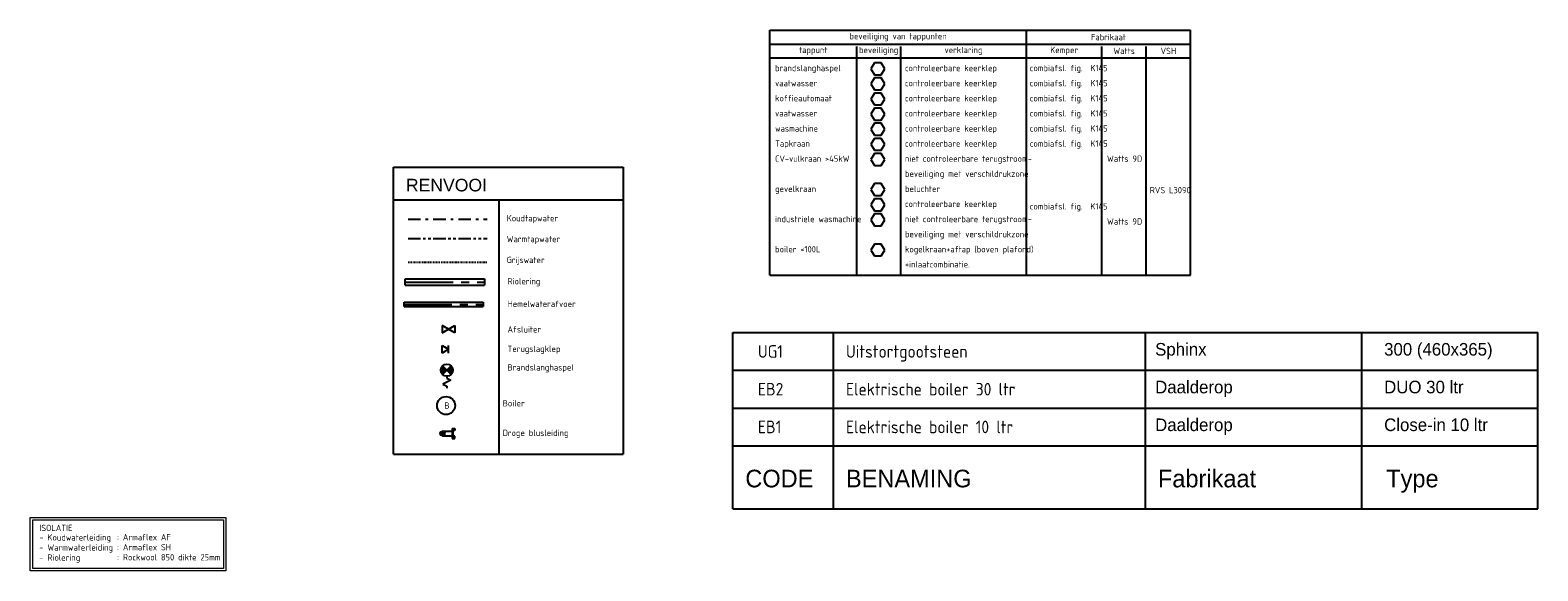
# Model space of a CAD drawing. Header units: millimetres. Extents: x -65800 to 21233, y -3661 to 50472.
# Tile 10 of 11: x -8730 to 21233, y 7022 to 17764. Entities that reach past the tile are written whole.
import ezdxf
from ezdxf.enums import TextEntityAlignment as Align

# ---------------------------------------------------------------- set-up
doc = ezdxf.new("R2010")
doc.units = ezdxf.units.MM
doc.header["$LTSCALE"] = 50
for name, pattern in [('2322109', [10, 5, -2, 1, -2]), ('2322110', [10, 5, -1, 1, -1, 1, -1]), ('CENTER2', [28.575, 19.05, -3.175, 3.175, -3.175]), ('KOUDWATERTAP', [1.1, 0.5, -0.25, 0.1, -0.25])]:
    doc.linetypes.add(name, pattern=pattern)
for name, color, linetype in [('Bestaande grijswater', 102, 'KOUDWATERTAP'), ('BESTEKCODES', 2, 'Continuous'), ('SANCODE$0$sancode', 2, 'Continuous'), ('WL521---_D', 112, 'Continuous'), ('WL521---_HARTLIJN', 7, 'Continuous'), ('WL524---_D', 192, 'Continuous'), ('WL524---_HARTLIJN', 7, 'Continuous'), ('WL531---', 132, 'Continuous'), ('WL532---', 12, 'Continuous'), ('WL532---_DBL', 6, 'Continuous'), ('WL561---', 10, 'Continuous'), ('WM524---', 2, 'Continuous'), ('WM531---', 2, 'Continuous'), ('WM570---_TOEVOER', 2, 'Continuous')]:
    doc.layers.add(name, color=color, linetype=linetype)
doc.styles.add('arial', font='ARIAL.TTF', dxfattribs={"height": 5})
doc.styles.add('BURO-018', font='ISO96.shx', dxfattribs={"height": 90})
doc.styles.add('BURO-025', font='ISO96.shx', dxfattribs={"height": 125})
doc.styles.add('SANCODE$0$BURO-025', font='BUROFONT.shx', dxfattribs={"height": 125})
doc.styles.add('SANCODE$0$BURO-035', font='BUROFONT.shx', dxfattribs={"height": 175})
doc.styles.get("Standard").update_dxf_attribs({"font": 'ARIAL.TTF'})

# ---------------------------------------------------------------- blocks, each defined once
blk = doc.blocks.new('EA-beveiliging')
at = {"color": 3, "linetype": 'Continuous'}
for p, q in [((-1.37, 2.37), (-2.74, 0)), ((1.37, 2.37), (-1.37, 2.37)), ((2.74, 0), (1.37, 2.37)), ((-2.74, 0), (-1.37, -2.37)), ((-1.37, -2.37), (1.37, -2.37)), ((1.37, -2.37), (2.74, 0))]:
    blk.add_line(p, q, dxfattribs=at)
at = {"color": 0, "flags": 2}
blk.add_attdef('EA', text='', height=2.5, dxfattribs=at).set_placement((0, 0), align=Align.MIDDLE)
blk = doc.blocks.new('CA-beveiliging')
at = {"color": 3, "linetype": 'Continuous'}
for p, q in [((-1.37, 2.37), (-2.74, 0)), ((1.37, 2.37), (-1.37, 2.37)), ((2.74, 0), (1.37, 2.37)), ((-2.74, 0), (-1.37, -2.37)), ((-1.37, -2.37), (1.37, -2.37)), ((1.37, -2.37), (2.74, 0))]:
    blk.add_line(p, q, dxfattribs=at)
at = {"color": 0, "flags": 2}
blk.add_attdef('CA', text='', height=2.5, dxfattribs=at).set_placement((0, 0), align=Align.MIDDLE)
blk = doc.blocks.new('DA-beveiliging')
at = {"color": 3, "linetype": 'Continuous'}
for p, q in [((-1.37, 2.37), (-2.74, 0)), ((1.37, 2.37), (-1.37, 2.37)), ((2.74, 0), (1.37, 2.37)), ((-2.74, 0), (-1.37, -2.37)), ((-1.37, -2.37), (1.37, -2.37)), ((1.37, -2.37), (2.74, 0))]:
    blk.add_line(p, q, dxfattribs=at)
at = {"color": 0, "flags": 2}
blk.add_attdef('DA', text='', height=2.5, dxfattribs=at).set_placement((0, 0), align=Align.MIDDLE)
blk = doc.blocks.new('3048311')
at = {"color": 0, "linetype": 'Continuous'}
for p, q in [((-2.5, 1.5), (0, 0)), ((-2.5, -1.5), (-2.5, 1.5)), ((0, 0), (-2.5, -1.5)), ((0, -1.5), (0, 1.5))]:
    blk.add_line(p, q, dxfattribs=at)
at = {"color": 0, "linetype": 'Continuous', "style": 'BURO-018', "flags": 1}
blk.add_attdef('CV_MATCODE', (0, 0), '', height=1.8, dxfattribs=at)
blk = doc.blocks.new('*U101')
at = {"color": 0, "ltscale": 10}
for p, q in [((0, 62), (1572, 62)), ((0, -62), (0, 62)), ((1572, 62), (1572, -62)), ((0, -62), (1572, -62))]:
    blk.add_line(p, q, dxfattribs=at)
at = {"layer": 'WL524---_HARTLIJN', "linetype": 'CENTER2'}
blk.add_line((0, 0), (1572, 0), dxfattribs=at)
at = {"layer": 'WL524---_D', "color": 1, "style": 'BURO-018'}
blk.add_attdef('POSNR', text='', height=90, dxfattribs=at).set_placement((0, 0), align=Align.MIDDLE)
blk = doc.blocks.new('3048301')
at = {"color": 0, "linetype": 'Continuous'}
for p, q in [((-2.5, 1.5), (2.5, -1.5)), ((-2.5, -1.5), (-2.5, 1.5)), ((2.5, 1.5), (-2.5, -1.5)), ((2.5, -1.5), (2.5, 1.5))]:
    blk.add_line(p, q, dxfattribs=at)
at = {"color": 0, "linetype": 'Continuous', "style": 'BURO-018', "flags": 1}
blk.add_attdef('CV_MATCODE', (0, 0), '', height=1.8, dxfattribs=at)
blk = doc.blocks.new('*U102')
at = {"color": 0, "ltscale": 10}
for p, q in [((0, 45), (1572, 45)), ((0, -45), (0, 45)), ((1572, 45), (1572, -45)), ((0, -45), (1572, -45))]:
    blk.add_line(p, q, dxfattribs=at)
at = {"layer": 'WL521---_HARTLIJN', "linetype": 'CENTER2'}
blk.add_line((0, 0), (1572, 0), dxfattribs=at)
at = {"layer": 'WL521---_D', "color": 1, "style": 'BURO-018'}
blk.add_attdef('POSNR', text='', height=90, dxfattribs=at).set_placement((0, 0), align=Align.MIDDLE)
blk = doc.blocks.new('23222206')
at = {"color": 0, "linetype": 'Continuous'}
for p, q in [((-1.06, -1.06), (1.06, 1.06)), ((-1.06, 1.06), (1.06, -1.06)), ((1.5, 0), (2, 0)), ((2, 0), (2.5, 1)), ((2.5, 1), (3.5, -1)), ((3.5, -1), (4, 0)), ((4, 0), (4.5, 0))]:
    blk.add_line(p, q, dxfattribs=at)
at = {"color": 0, "linetype": 'Continuous', "const_width": 1.5}
for points in [[(0.53, 0.53, 0.414214), (-0.53, 0.53, 1)], [(0.53, -0.53, -0.414214), (-0.53, -0.53, -1)]]:
    blk.add_lwpolyline(points, format="xyb", dxfattribs=at)
at = {"color": 0, "linetype": 'Continuous'}
blk.add_circle((0, 0), 1.5, dxfattribs=at)
at = {"color": 0, "linetype": 'Continuous', "style": 'BURO-018', "flags": 1}
blk.add_attdef('CV_MATCODE', (0, 0), '', height=1.8, dxfattribs=at)
blk = doc.blocks.new('BOILER')
for p, q in [((0.354, 0.354), (0.354, 0.354, 1)), ((-0.354, -0.354), (-0.354, -0.354, 1))]:
    blk.add_line(p, q)
for centre in [(0, 0), (0, 0, 1)]:
    blk.add_circle(centre, 0.5)
at = {"color": 0, "linetype": 'Continuous', "style": 'BURO-018', "flags": 1}
blk.add_attdef('CV_MATCODE', (0, 0), '', height=1.8, dxfattribs=at)

msp = doc.modelspace()

# ---------------------------------------------------------------- linework, layer by layer
at = {"color": 3}
for p, q in [((-1506, 9338), (-1506, 15039)), ((-1506, 15039), (3054, 15039)), ((3054, 15039), (3054, 9338)), ((-1506, 14393), (3054, 14393)), ((581, 14393), (581, 9338)), ((-1506, 9338), (3054, 9338))]:
    msp.add_line(p, q, dxfattribs=at)
at = {"layer": 'Bestaande grijswater', "linetype": 'KOUDWATERTAP'}
msp.add_line((-1220, 13152), (352, 13152), dxfattribs=at)
at = {"layer": 'SANCODE$0$sancode', "color": 4}
for p, q in [((5233, 8256), (5233, 11756)), ((17733, 9506), (17733, 11756)), ((21233, 9506), (21233, 11756)), ((5233, 9506), (21233, 9506)), ((17733, 8256), (17733, 9506)), ((21233, 8256), (21233, 9506)), ((5233, 8256), (21233, 8256))]:
    msp.add_line(p, q, dxfattribs=at)
at = {"layer": 'SANCODE$0$sancode'}
for p, q in [((5233, 11756), (21233, 11756)), ((5233, 11006), (21233, 11006)), ((5233, 10256), (21233, 10256))]:
    msp.add_line(p, q, dxfattribs=at)
at = {"layer": 'SANCODE$0$sancode', "color": 1}
for p, q in [((7233, 9506), (7233, 11756)), ((13433, 8256), (13433, 11756)), ((7233, 8256), (7233, 9506))]:
    msp.add_line(p, q, dxfattribs=at)
at = {"layer": 'WL531---', "linetype": '2322109'}
msp.add_line((-1220, 14011), (352, 14011), dxfattribs=at)
at = {"layer": 'WL532---', "linetype": '2322110'}
msp.add_line((-1220, 13626), (352, 13626), dxfattribs=at)
at = {"layer": 'WL532---_DBL'}
for p, q in [((-534, 9797), (-342, 9797)), ((-534, 9707), (-342, 9707)), ((-342, 9852), (-342, 9653)), ((-342, 9852), (-292, 9852)), ((-342, 9653), (-292, 9653)), ((-327, 9835), (-327, 9669)), ((-306, 9835), (-327, 9835)), ((-306, 9669), (-327, 9669)), ((-306, 9809), (-306, 9835)), ((-292, 9809), (-306, 9809)), ((-292, 9696), (-306, 9696)), ((-306, 9696), (-306, 9669)), ((-292, 9852), (-292, 9809)), ((-292, 9653), (-292, 9696))]:
    msp.add_line(p, q, dxfattribs=at)
msp.add_circle((-534, 9752), 45, dxfattribs=at)
for centre, radius, start, end in [((-530, 9730), 22.9, 100.5087, 259.4913), ((-535, 9775), 22.5, 272.4, 87.6)]:
    msp.add_arc(centre, radius, start, end, dxfattribs=at)
at = {"layer": 'WM531---', "color": 2, "linetype": 'Continuous'}
for p, q in [((5971, 12899), (5971, 17764)), ((5971, 17764), (14331, 17764)), ((11068, 12899), (11068, 17764)), ((14331, 12899), (14331, 17764)), ((5971, 17489), (14331, 17489)), ((7696, 12899), (7696, 17439)), ((8571, 12899), (8571, 17439)), ((12571, 12899), (12571, 17439)), ((13451, 12899), (13451, 17439)), ((5971, 17214), (14331, 17214)), ((5971, 12899), (14331, 12899))]:
    msp.add_line(p, q, dxfattribs=at)
at = {"layer": 'WM570---_TOEVOER', "lineweight": 0}
for points in [[(-8730, 8083), (-4840, 8083), (-4840, 7022), (-8730, 7022)], [(-8680, 8033), (-4890, 8033), (-4890, 7072), (-8680, 7072)]]:
    msp.add_lwpolyline(points, close=True, dxfattribs=at)

# ---------------------------------------------------------------- block references
at = {"xscale": 50, "yscale": 50, "zscale": 50}
for name, p in [('CA-beveiliging', (8116, 15196)), ('DA-beveiliging', (8116, 14596)), ('CA-beveiliging', (8116, 13996))]:
    msp.add_blockref(name, p, dxfattribs=at)
at = {"layer": 'WL521---_D'}
msp.add_blockref('*U102', (-1300, 12316), dxfattribs=at)
at = {"layer": 'WL524---_D'}
msp.add_blockref('*U101', (-1275, 12759), dxfattribs=at)
at = {"layer": 'WL531---', "color": 2, "xscale": 50, "yscale": 50, "zscale": 50, "rotation": 180}
msp.add_blockref('3048301', (-414, 11824), dxfattribs=at)
at = {"layer": 'WL531---', "color": 2, "linetype": '2322109', "xscale": 80, "yscale": 80, "zscale": 80, "rotation": 270}
msp.add_blockref('23222206', (-448, 11010), dxfattribs=at)
at = {"layer": 'WL561---', "color": 2, "xscale": 50, "yscale": 50, "zscale": 50}
msp.add_blockref('3048311', (-414, 11424), dxfattribs=at)
at = {"layer": 'WL561---', "linetype": '2322109', "xscale": 360, "yscale": 360, "zscale": 360}
msp.add_blockref('BOILER', (-464, 10306), dxfattribs=at)
at = {"layer": 'WM531---', "color": 7, "linetype": '2322110', "xscale": 50, "yscale": 50, "zscale": 50}
for p in [(8116, 16996), (8116, 16696), (8116, 16396), (8116, 16096), (8116, 15796), (8116, 15496), (8116, 14296), (8116, 13396)]:
    msp.add_blockref('EA-beveiliging', p, dxfattribs=at)

# ---------------------------------------------------------------- texts
at = {"color": 3, "style": 'arial'}
msp.add_text('RENVOOI', height=250, dxfattribs=at).set_placement((-1262, 14561))
at = {"layer": 'BESTEKCODES', "style": 'BURO-025'}
for s, p in [('UG1', (5733, 11256)), ('Uitstortgootsteen', (7483, 11256)), ('EB2', (5733, 10506)), ('Elektrische boiler 30 ltr', (7483, 10506)), ('EB1', (5733, 9756)), ('Elektrische boiler 10 ltr', (7483, 9756))]:
    msp.add_text(s, height=250, dxfattribs=at).set_placement(p)
at = {"layer": 'SANCODE$0$sancode', "style": 'SANCODE$0$BURO-025'}
for s, p in [('Sphinx', (13627, 11299)), ('300 (460x365)', (18178, 11299)), ('Daalderop', (13627, 10549)), ('DUO 30 ltr', (18178, 10549)), ('Daalderop', (13627, 9799)), ('Close-in 10 ltr', (18178, 9799))]:
    msp.add_text(s, height=250, dxfattribs=at).set_placement(p)
at = {"layer": 'SANCODE$0$sancode', "color": 4, "style": 'SANCODE$0$BURO-035'}
for s, p in [('CODE', (5483, 8681)), ('BENAMING', (7483, 8681)), ('Fabrikaat', (13683, 8681)), ('Type', (18220, 8681))]:
    msp.add_text(s, height=350, dxfattribs=at).set_placement(p)
at = {"layer": 'WL561---', "linetype": '2322109', "style": 'BURO-025'}
msp.add_text('B', height=125, dxfattribs=at).set_placement((-498, 10244))
at = {"layer": 'WM524---', "color": 2, "style": 'BURO-025'}
for s, p in [('Koudtapwater ', (741, 13965)), ('Warmtapwater ', (741, 13552)), ('Grijswater ', (741, 13136)), ('Riolering ', (758, 12713)), ('Hemelwaterafvoer', (757, 12264)), ('Afsluiter', (756, 11757)), ('Terugslagklep', (756, 11371)), ('Brandslanghaspel', (756, 11002)), ('Boiler', (660, 10289)), ('Droge blusleiding ', (660, 9701))]:
    msp.add_text(s, height=125, dxfattribs=at).set_placement(p)
at = {"layer": 'WM531---', "color": 2, "linetype": '2322110', "style": 'BURO-025'}
for s, p in [('beveiliging van tappunten', (8519, 17627)), ('Fabrikaat', (12699, 17627))]:
    msp.add_text(s, height=125, dxfattribs=at).set_placement(p, align=Align.MIDDLE)
at = {"layer": 'WM531---', "color": 7, "linetype": '2322110', "style": 'BURO-025'}
for s, p in [('tappunt', (6833, 17352)), ('beveiliging', (8133, 17352)), ('verklaring', (9819, 17352)), ('Kemper', (11819, 17352)), ('Watts', (13011, 17352)), ('VSH', (13891, 17352))]:
    msp.add_text(s, height=125, dxfattribs=at).set_placement(p, align=Align.MIDDLE)
for s, p in [('brandslanghaspel', (6074, 16949)), ('controleerbare keerklep', (8655, 16949)), ('combiafsl. fig.  K145', (11135, 16949)), ('controleerbare keerklep', (8655, 16649)), ('combiafsl. fig.  K145', (11135, 16649)), ('vaatwasser', (6074, 16649)), ('koffieautomaat', (6074, 16349)), ('controleerbare keerklep', (8655, 16349)), ('combiafsl. fig.  K145', (11135, 16349)), ('controleerbare keerklep', (8655, 16049)), ('combiafsl. fig.  K145', (11135, 16049)), ('vaatwasser', (6074, 16049)), ('wasmachine', (6074, 15749)), ('controleerbare keerklep', (8655, 15749)), ('combiafsl. fig.  K145', (11135, 15749)), ('Tapkraan', (6074, 15449)), ('controleerbare keerklep', (8655, 15449)), ('combiafsl. fig.  K145', (11135, 15449)), ('CV-vulkraan >45kW', (6074, 15149)), ('niet controleerbare terugstroom-', (8655, 15149)), ('beveiliging met verschildrukzone', (8655, 14849)), ('Watts 9D', (12670, 15149)), ('gevelkraan', (6074, 14549)), ('beluchter', (8655, 14549)), ('controleerbare keerklep', (8655, 14249)), ('RVS L3090', (13521, 14524)), ('industriele wasmachine', (6074, 13949)), ('niet controleerbare terugstroom-', (8655, 13949)), ('combiafsl. fig.  K145', (11135, 14201)), ('beveiliging met verschildrukzone', (8655, 13649)), ('Watts 9D', (12670, 13900)), ('boiler <100L', (6074, 13349)), ('kogelkraan+aftap (boven plafond)', (8655, 13349)), ('+inlaatcombinatie.', (8655, 13049))]:
    msp.add_text(s, height=125, dxfattribs=at).set_placement(p)
at = {"layer": 'WM570---_TOEVOER', "lineweight": 0, "style": 'BURO-025'}
for s, p in [('ISOLATIE', (-8547, 7813)), ('- Koudwaterleiding', (-8547, 7624)), ('- Warmwaterleiding', (-8547, 7424)), (': Armaflex AF', (-7004, 7629)), (': Armaflex SH', (-7004, 7429)), ('- Riolering', (-8547, 7224)), (': Rockwool 850 dikte 25mm', (-7004, 7229))]:
    msp.add_text(s, height=125, dxfattribs=at).set_placement(p)

doc.saveas('drawing.dxf')
